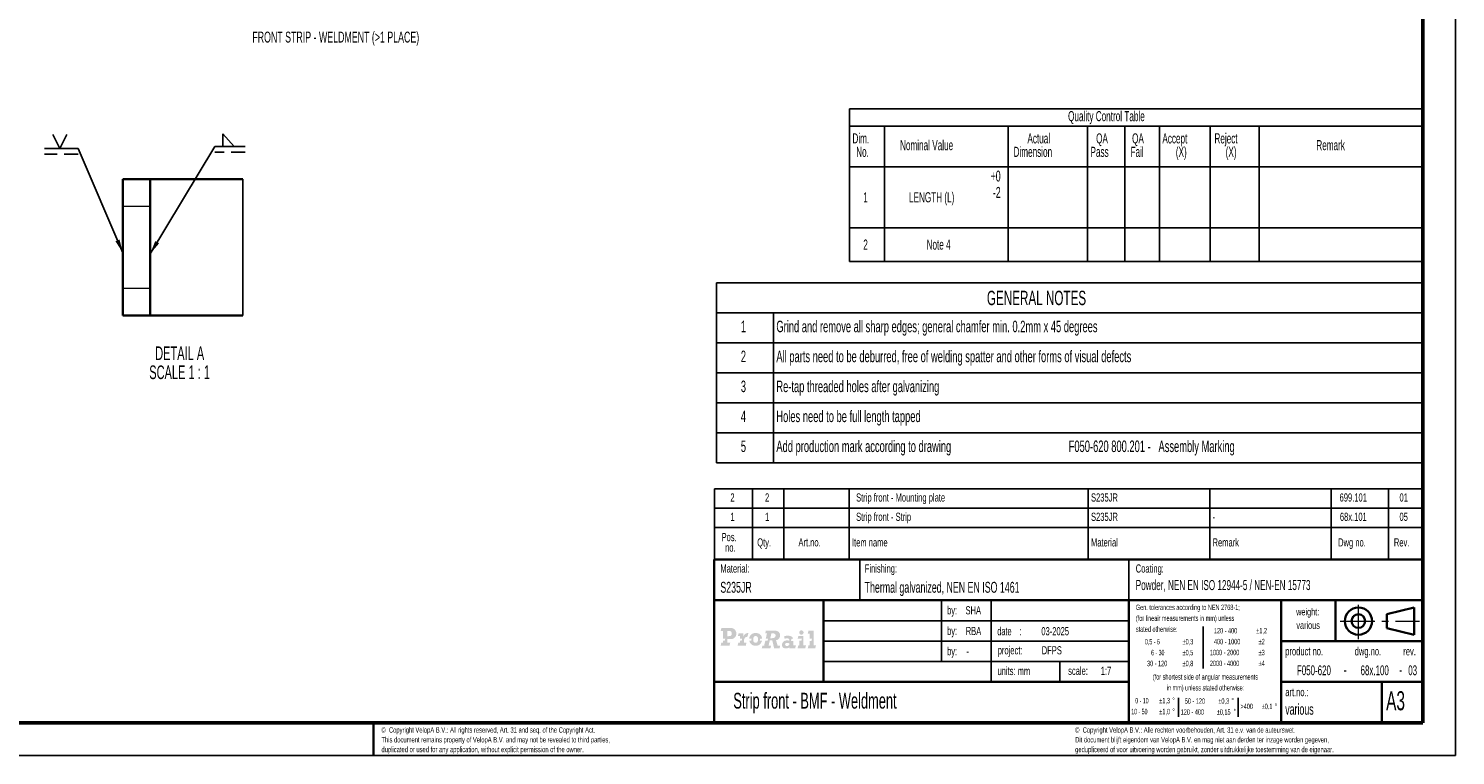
# Model space of a CAD drawing. Header units: millimetres. Extents: x 48 to 2827, y 39 to 2041.
# Tile 2 of 3: x 995 to 2827, y 39 to 974. Entities that reach past the tile are written whole.
import ezdxf

# ---------------------------------------------------------------- set-up
doc = ezdxf.new("R2010")
doc.units = ezdxf.units.MM
doc.header["$LTSCALE"] = 7
for name, pattern in [('SLD-Chain', [10.16, 6.35, -1.27, 1.27, -1.27]), ('SLD-Dashed', [3.81, 2.54, -1.27]), ('SLD-Solid', [0])]:
    doc.linetypes.add(name, pattern=pattern)
for name, color, linetype in [('-FORMAT-', 7, 'SLD-Solid'), ('-FORMAT_TEXT-', 7, 'SLD-Solid'), ('-TEXT_FORMAT-', 7, 'SLD-Solid'), ('-WEIGHT-', 7, 'SLD-Solid')]:
    doc.layers.add(name, color=color, linetype=linetype)
doc.styles.add('SLDTEXTSTYLE0', font='TXT', dxfattribs={"width": 0.605})
doc.styles.add('SLDTEXTSTYLE1', font='TXT', dxfattribs={"width": 0.638186})
doc.styles.add('SLDTEXTSTYLE2', font='TXT', dxfattribs={"width": 0.57})
doc.styles.add('SLDTEXTSTYLE3', font='TXT', dxfattribs={"width": 0.575})
doc.styles.add('SLDTEXTSTYLE4', font='TXT', dxfattribs={"width": 0.558333})
doc.dimstyles.new('SLDDIMSTYLE3', dxfattribs={"dimtxt": 0.18, "dimasz": 17.5, "dimexe": 0, "dimexo": 0.0625, "dimgap": 0, "dimtad": 0, "dimtih": 1, "dimtoh": 1, "dimdec": 0, "dimrnd": 1e-09, "dimzin": 0, "dimdsep": 46, "dimtxsty": 'Standard', "dimsah": 1, "dimcen": 0.09, "dimadec": 0, "dimazin": 0, "dimtfac": 17.5, "dimtdec": 0, "dimtofl": 0, "dimtmove": 0, "dimatfit": 3, "dimfxl": 1, "dimfrac": 2, "dimtolj": 1, "dimtzin": 0, "dimarcsym": 0})

# ---------------------------------------------------------------- blocks, each defined once
blk = doc.blocks.new('SW_TABLEANNOTATION_1')
at = {"layer": '-FORMAT-', "color": 0}
for p, q in [((0, 0), (0, -38.5)), ((0, 0), (73.2, 0)), ((73.2, 0), (906.8, 0)), ((906.8, 0), (906.8, -38.5)), ((0, -38.5), (0, -77)), ((0, -38.5), (73.2, -38.5)), ((73.2, -38.5), (73.2, -77)), ((73.2, -38.5), (906.8, -38.5)), ((906.8, -38.5), (906.8, -77)), ((0, -77), (0, -115.5)), ((0, -77), (73.2, -77)), ((73.2, -77), (73.2, -115.5)), ((73.2, -77), (906.8, -77)), ((906.8, -77), (906.8, -115.5)), ((0, -115.5), (0, -154)), ((0, -115.5), (73.2, -115.5)), ((73.2, -115.5), (73.2, -154)), ((73.2, -115.5), (906.8, -115.5)), ((906.8, -115.5), (906.8, -154)), ((0, -154), (0, -192.5)), ((0, -154), (73.2, -154)), ((73.2, -154), (73.2, -192.5)), ((73.2, -154), (906.8, -154)), ((906.8, -154), (906.8, -192.5)), ((0, -192.5), (0, -231)), ((0, -192.5), (73.2, -192.5)), ((73.2, -192.5), (73.2, -231)), ((73.2, -192.5), (906.8, -192.5)), ((906.8, -192.5), (906.8, -231)), ((0, -231), (73.2, -231)), ((73.2, -231), (906.8, -231))]:
    blk.add_line(p, q, dxfattribs=at)
at = {"layer": '-FORMAT-', "color": 0, "attachment_point": 1, "style": 'SLDTEXTSTYLE0'}
for s, insert, char_height in [('GENERAL NOTES', (347.1, -10), 18.521), ('1', (31.1, -48.5), 14.8), ('Grind and remove all sharp edges; general chamfer min. 0.2mm x 45 degrees', (76.7, -48.5), 14.817), ('2', (31.1, -87), 14.8), ('All parts need to be deburred, free of welding spatter and other forms of visual defects', (76.7, -87), 14.817), ('3', (31.1, -125.5), 14.8), ('Re-tap threaded holes after galvanizing', (76.7, -125.5), 14.817), ('4', (31.1, -164), 14.8), ('Holes need to be full length tapped', (76.7, -164), 14.817), ('Add production mark according to drawing', (76.7, -202.5), 14.817), ('F050-620 800.201 -   Assembly Marking', (452.1, -202.5), 14.817), ('5', (31.1, -202.5), 14.8)]:
    blk.add_mtext(s, dxfattribs=dict(at, insert=insert, char_height=char_height))
blk = doc.blocks.new('SW_TABLEANNOTATION_2')
at = {"layer": '-FORMAT-', "color": 0}
for p, q in [((0, 49.7), (0, 24.9)), ((0, 49.7), (49.2, 49.7)), ((49.2, 49.7), (49.2, 24.9)), ((49.2, 49.7), (89.2, 49.7)), ((89.2, 49.7), (89.2, 24.9)), ((89.2, 49.7), (173.2, 49.7)), ((173.2, 49.7), (173.2, 24.9)), ((173.2, 49.7), (480.2, 49.7)), ((480.2, 49.7), (480.2, 24.9)), ((480.2, 49.7), (636.3, 49.7)), ((636.3, 49.7), (636.3, 24.9)), ((636.3, 49.7), (792.1, 49.7)), ((792.1, 49.7), (792.1, 24.9)), ((792.1, 49.7), (865.9, 49.7)), ((865.9, 49.7), (865.9, 24.9)), ((865.9, 49.7), (909.7, 49.7)), ((909.7, 49.7), (909.7, 24.9)), ((0, 24.9), (0, 0)), ((0, 24.9), (49.2, 24.9)), ((49.2, 24.9), (49.2, 0)), ((49.2, 24.9), (89.2, 24.9)), ((89.2, 24.9), (89.2, 0)), ((89.2, 24.9), (173.2, 24.9)), ((173.2, 24.9), (173.2, 0)), ((173.2, 24.9), (480.2, 24.9)), ((480.2, 24.9), (480.2, 0)), ((480.2, 24.9), (636.3, 24.9)), ((636.3, 24.9), (636.3, 0)), ((636.3, 24.9), (792.1, 24.9)), ((792.1, 24.9), (792.1, 0)), ((792.1, 24.9), (865.9, 24.9)), ((865.9, 24.9), (865.9, 0)), ((865.9, 24.9), (909.7, 24.9)), ((909.7, 24.9), (909.7, 0)), ((0, 0), (0, -40.8)), ((0, 0), (49.2, 0)), ((0, 0), (909.7, 0)), ((49.2, 0), (49.2, -40.8)), ((49.2, 0), (89.2, 0)), ((89.2, 0), (89.2, -40.8)), ((89.2, 0), (173.2, 0)), ((173.2, 0), (173.2, -40.8)), ((173.2, 0), (480.2, 0)), ((480.2, 0), (480.2, -40.8)), ((480.2, 0), (636.3, 0)), ((636.3, 0), (636.3, -40.8)), ((636.3, 0), (792.1, 0)), ((792.1, 0), (792.1, -40.8)), ((792.1, 0), (865.9, 0)), ((865.9, 0), (865.9, -40.8)), ((865.9, 0), (909.7, 0)), ((909.7, 0), (909.7, -40.8)), ((0, -40.8), (49.2, -40.8)), ((49.2, -40.8), (89.2, -40.8)), ((89.2, -40.8), (173.2, -40.8)), ((173.2, -40.8), (480.2, -40.8)), ((480.2, -40.8), (636.3, -40.8)), ((636.3, -40.8), (792.1, -40.8)), ((792.1, -40.8), (865.9, -40.8)), ((865.9, -40.8), (909.7, -40.8))]:
    blk.add_line(p, q, dxfattribs=at)
at = {"layer": '-FORMAT-', "color": 0, "char_height": 10.5, "attachment_point": 1, "style": 'SLDTEXTSTYLE0'}
for s, insert in [('2', (20.6, 44)), ('2', (65.1, 44)), ('  Strip front - Mounting plate', (176.7, 44)), ('S235JR', (483.7, 44)), ('699.101', (802.9, 44)), ('01', (879.8, 44)), ('1', (20.6, 19.2)), ('1', (65.1, 19.2)), ('  Strip front - Strip', (176.7, 19.2)), ('S235JR', (483.7, 19.2)), ('68x.101', (803.3, 19.2)), ('05', (879.8, 19.2)), ('-', (639.8, 19.2)), ('Pos.', (9.3, -6.9)), ('Qty.', (55.1, -13.7)), ('Art.no.', (108, -13.7)), ('Item name', (176.7, -13.7)), ('Material', (483.7, -13.7)), ('Remark', (639.8, -13.7)), ('Dwg no.', (801, -13.7)), ('Rev.', (872.6, -13.7)), ('no.', (13.8, -20.4))]:
    blk.add_mtext(s, dxfattribs=dict(at, insert=insert))
blk = doc.blocks.new('SW_TABLEANNOTATION_3')
at = {"layer": '-FORMAT-', "color": 0}
for p, q in [((0, 0), (0, -22.3)), ((0, 0), (44.9, 0)), ((44.9, 0), (203.8, 0)), ((203.8, 0), (305.7, 0)), ((305.7, 0), (353.4, 0)), ((353.4, 0), (398, 0)), ((398, 0), (463.1, 0)), ((463.1, 0), (526.1, 0)), ((526.1, 0), (736.1, 0)), ((736.1, 0), (736.1, -22.3)), ((0, -22.3), (0, -74.6)), ((0, -22.3), (44.9, -22.3)), ((44.9, -22.3), (44.9, -74.6)), ((44.9, -22.3), (203.8, -22.3)), ((203.8, -22.3), (203.8, -74.6)), ((203.8, -22.3), (305.7, -22.3)), ((305.7, -22.3), (305.7, -74.6)), ((305.7, -22.3), (353.4, -22.3)), ((353.4, -22.3), (353.4, -74.6)), ((353.4, -22.3), (398, -22.3)), ((398, -22.3), (398, -74.6)), ((398, -22.3), (463.1, -22.3)), ((463.1, -22.3), (463.1, -74.6)), ((463.1, -22.3), (526.1, -22.3)), ((526.1, -22.3), (526.1, -74.6)), ((526.1, -22.3), (736.1, -22.3)), ((736.1, -22.3), (736.1, -74.6)), ((0, -74.6), (0, -153.1)), ((0, -74.6), (44.9, -74.6)), ((44.9, -74.6), (44.9, -153.1)), ((44.9, -74.6), (203.8, -74.6)), ((203.8, -74.6), (203.8, -153.1)), ((203.8, -74.6), (305.7, -74.6)), ((305.7, -74.6), (305.7, -153.1)), ((305.7, -74.6), (353.4, -74.6)), ((353.4, -74.6), (353.4, -153.1)), ((353.4, -74.6), (398, -74.6)), ((398, -74.6), (398, -153.1)), ((398, -74.6), (463.1, -74.6)), ((463.1, -74.6), (463.1, -153.1)), ((463.1, -74.6), (526.1, -74.6)), ((526.1, -74.6), (526.1, -153.1)), ((526.1, -74.6), (736.1, -74.6)), ((736.1, -74.6), (736.1, -153.1)), ((0, -153.1), (0, -196.3)), ((0, -153.1), (44.9, -153.1)), ((44.9, -153.1), (44.9, -196.3)), ((44.9, -153.1), (203.8, -153.1)), ((203.8, -153.1), (203.8, -196.3)), ((203.8, -153.1), (305.7, -153.1)), ((305.7, -153.1), (305.7, -196.3)), ((305.7, -153.1), (353.4, -153.1)), ((353.4, -153.1), (353.4, -196.3)), ((353.4, -153.1), (398, -153.1)), ((398, -153.1), (398, -196.3)), ((398, -153.1), (463.1, -153.1)), ((463.1, -153.1), (463.1, -196.3)), ((463.1, -153.1), (526.1, -153.1)), ((526.1, -153.1), (526.1, -196.3)), ((526.1, -153.1), (736.1, -153.1)), ((736.1, -153.1), (736.1, -196.3)), ((0, -196.3), (44.9, -196.3)), ((44.9, -196.3), (203.8, -196.3)), ((203.8, -196.3), (305.7, -196.3)), ((305.7, -196.3), (353.4, -196.3)), ((353.4, -196.3), (398, -196.3)), ((398, -196.3), (463.1, -196.3)), ((463.1, -196.3), (526.1, -196.3)), ((526.1, -196.3), (736.1, -196.3))]:
    blk.add_line(p, q, dxfattribs=at)
at = {"layer": '-FORMAT-', "color": 0, "attachment_point": 1, "style": 'SLDTEXTSTYLE0'}
for s, insert, char_height in [('Quality Control Table', (280.6, -3.1), 12.965), ('Dim.', (3.7, -31.7), 12.96), ('Actual', (228.4, -31.7), 12.96), ('QA', (316.6, -31.7), 12.96), ('QA', (362.8, -31.7), 12.96), ('Accept', (401.7, -31.7), 12.96), ('Reject', (468.6, -31.7), 12.96), ('No.', (8.5, -49), 12.96), ('Nominal Value', (64.8, -40.4), 12.965), ('Dimension', (210.6, -49), 12.96), ('Pass', (309.4, -49), 12.96), ('Fail', (360.8, -49), 12.96), ('(X)', (419, -49), 12.96), ('(X)', (483, -49), 12.96), ('Remark', (599.4, -40.4), 12.96), ('1', (17.6, -107.4), 13), ('LENGTH (L)', (76.3, -107.4), 12.96), ('2', (17.6, -168.2), 13), ('Note 4', (98.9, -168.2), 12.96)]:
    blk.add_mtext(s, dxfattribs=dict(at, insert=insert, char_height=char_height))
blk = doc.blocks.new('SW_SYMBOL_WELD_FILL')
at = {"layer": '-FORMAT-', "color": 0}
for p, q in [((700, 0), (700, 6300)), ((700, 6300), (6300, 0)), ((700, 0), (6300, 0))]:
    blk.add_line(p, q, dxfattribs=at)
blk = doc.blocks.new('SW_WELDSYMBOL_0')
at = {"layer": '-FORMAT-', "color": 0}
blk.add_line((39, 0), (0, 0), dxfattribs=at)
at = {"layer": '-FORMAT-', "color": 0, "linetype": 'SLD-Dashed'}
blk.add_line((39, -7), (0, -7), dxfattribs=at)
at = {"layer": '-FORMAT-', "color": 0, "xscale": 0.00257813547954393, "yscale": 0.00257813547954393, "zscale": 0.00257813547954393}
blk.add_blockref('SW_SYMBOL_WELD_FILL', (8.6, 0.3), dxfattribs=at)
blk = doc.blocks.new('SW_SYMBOL_WELD_BUSV')
at = {"layer": '-FORMAT-', "color": 0}
for q in [(0, 7000), (7000, 7000)]:
    blk.add_line((3500, 0), q, dxfattribs=at)
blk = doc.blocks.new('SW_WELDSYMBOL_1')
at = {"layer": '-FORMAT-', "color": 0}
blk.add_line((0, 0), (-43.2, 0), dxfattribs=at)
at = {"layer": '-FORMAT-', "color": 0, "linetype": 'SLD-Dashed'}
blk.add_line((0, -7), (-43.2, -7), dxfattribs=at)
at = {"layer": '-FORMAT-', "color": 0, "xscale": 0.00257813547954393, "yscale": 0.00257813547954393, "zscale": 0.00257813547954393}
blk.add_blockref('SW_SYMBOL_WELD_BUSV', (-32.5, 0.3), dxfattribs=at)
blk = doc.blocks.new('ProRail logo')
h = blk.add_hatch(color=7)
h.paths.add_polyline_path([(3.09, 5.63), (0.12, 5.63), (-0.12, 4.67), (0.64, 4.67), (0.64, 2.16), (1.34, 2.16), (1.19, 1.49), (1.18, 1.49), (1.18, 1.49), (0.64, 1.49), (0.64, 0.92), (0.11, 0.92), (-0.12, -0.03), (2.73, -0.03), (2.96, 0.92), (2.06, 0.92), (2.06, 2.03), (2.97, 2.03), (3.23, 2.04), (3.46, 2.07), (3.68, 2.12), (3.88, 2.19), (4.05, 2.27), (4.21, 2.37), (4.36, 2.48), (4.48, 2.61), (4.59, 2.74), (4.68, 2.88), (4.76, 3.03), (4.82, 3.19), (4.87, 3.34), (4.9, 3.5), (4.92, 3.67), (4.93, 3.83), (4.92, 4), (4.89, 4.16), (4.86, 4.33), (4.8, 4.49), (4.74, 4.64), (4.66, 4.79), (4.56, 4.93), (4.45, 5.07), (4.33, 5.19), (4.19, 5.3), (4.04, 5.39), (3.88, 5.47), (3.7, 5.54), (3.51, 5.59), (3.31, 5.62)])
h.paths.add_polyline_path([(2.46, 2.98), (2.06, 2.98), (2.06, 4.67), (2.62, 4.67), (2.71, 4.67), (2.8, 4.66), (2.88, 4.64), (2.95, 4.61), (3.03, 4.58), (3.09, 4.54), (3.16, 4.49), (3.22, 4.44), (3.27, 4.38), (3.31, 4.32), (3.35, 4.25), (3.39, 4.17), (3.41, 4.09), (3.43, 4.01), (3.45, 3.92), (3.45, 3.82), (3.45, 3.72), (3.44, 3.62), (3.42, 3.53), (3.39, 3.45), (3.36, 3.38), (3.32, 3.31), (3.27, 3.25), (3.21, 3.19), (3.15, 3.14), (3.07, 3.1), (2.99, 3.07), (2.9, 3.04), (2.81, 3.01), (2.7, 3), (2.59, 2.99)], flags=16)
h.paths.add_polyline_path([(8.61, 3.96), (8.48, 3.96), (8.37, 3.95), (8.26, 3.93), (8.15, 3.9), (8.04, 3.86), (7.94, 3.81), (7.85, 3.75), (7.76, 3.69), (7.68, 3.62), (7.6, 3.54), (7.52, 3.45), (7.45, 3.36), (7.39, 3.26), (7.33, 3.15), (7.28, 3.03), (7.23, 2.9), (7.21, 2.9), (7.21, 3.9), (5.64, 3.9), (5.42, 2.99), (6.07, 2.99), (6.07, 2.16), (6.8, 2.16), (6.64, 1.49), (6.64, 1.49), (6.07, 1.49), (6.07, 0.87), (5.56, 0.87), (5.34, -0.04), (7.98, -0.04), (8.19, 0.87), (7.35, 0.87), (7.35, 1.28), (7.35, 1.44), (7.36, 1.58), (7.39, 1.72), (7.42, 1.86), (7.46, 1.99), (7.51, 2.11), (7.57, 2.22), (7.63, 2.33), (7.7, 2.43), (7.78, 2.51), (7.86, 2.59), (7.95, 2.65), (8.05, 2.7), (8.15, 2.74), (8.25, 2.76), (8.36, 2.77), (8.48, 2.77), (8.81, 3.96)])
h.paths.add_polyline_path([(12.62, 2.17), (13.21, 2.17), (13.18, 2.39), (13.14, 2.6), (13.08, 2.79), (13, 2.97), (12.91, 3.13), (12.81, 3.28), (12.69, 3.42), (12.55, 3.54), (12.41, 3.65), (12.25, 3.75), (12.09, 3.82), (11.91, 3.89), (11.73, 3.94), (11.54, 3.98), (11.34, 4), (11.14, 4), (10.95, 4), (10.76, 3.98), (10.57, 3.94), (10.4, 3.9), (10.22, 3.83), (10.06, 3.76), (9.9, 3.67), (9.75, 3.56), (9.62, 3.44), (9.5, 3.3), (9.39, 3.15), (9.29, 2.99), (9.21, 2.81), (9.14, 2.61), (9.1, 2.4), (9.08, 2.17), (9.84, 2.17), (9.68, 1.5), (9.12, 1.5), (9.16, 1.31), (9.22, 1.14), (9.29, 0.98), (9.38, 0.82), (9.47, 0.68), (9.58, 0.54), (9.7, 0.42), (9.82, 0.31), (9.96, 0.21), (10.11, 0.12), (10.26, 0.05), (10.42, -0.01), (10.59, -0.06), (10.77, -0.1), (10.95, -0.12), (11.14, -0.13), (11.33, -0.12), (11.52, -0.09), (11.7, -0.06), (11.87, -0.01), (12.04, 0.06), (12.19, 0.14), (12.34, 0.22), (12.47, 0.33), (12.6, 0.44), (12.72, 0.56), (12.82, 0.7), (12.91, 0.84), (12.99, 0.99), (13.06, 1.15), (13.12, 1.32), (13.16, 1.5), (12.46, 1.5)])
h.paths.add_polyline_path([(11.14, 0.85), (11.05, 0.85), (10.96, 0.87), (10.88, 0.89), (10.81, 0.92), (10.74, 0.96), (10.68, 1.01), (10.62, 1.07), (10.57, 1.13), (10.52, 1.21), (10.48, 1.29), (10.44, 1.38), (10.42, 1.47), (10.39, 1.57), (10.38, 1.68), (10.37, 1.8), (10.36, 1.92), (10.37, 2.05), (10.38, 2.17), (10.39, 2.28), (10.41, 2.39), (10.44, 2.49), (10.48, 2.58), (10.52, 2.66), (10.56, 2.74), (10.61, 2.81), (10.67, 2.86), (10.74, 2.91), (10.8, 2.95), (10.88, 2.99), (10.96, 3.01), (11.04, 3.02), (11.14, 3.03), (11.23, 3.02), (11.31, 3.01), (11.39, 2.99), (11.47, 2.95), (11.54, 2.91), (11.6, 2.86), (11.67, 2.81), (11.72, 2.74), (11.77, 2.67), (11.81, 2.59), (11.84, 2.5), (11.87, 2.4), (11.89, 2.3), (11.91, 2.19), (11.92, 2.07), (11.92, 1.94), (11.92, 1.82), (11.91, 1.7), (11.89, 1.59), (11.87, 1.48), (11.84, 1.38), (11.81, 1.29), (11.77, 1.21), (11.72, 1.14), (11.67, 1.07), (11.6, 1.01), (11.54, 0.96), (11.47, 0.92), (11.39, 0.89), (11.31, 0.87), (11.23, 0.85)], flags=16)
h.paths.add_polyline_path([(18.19, -0.03), (17.7, 1.69), (17.87, 1.72), (18.03, 1.76), (18.17, 1.82), (18.3, 1.89), (18.42, 1.97), (18.53, 2.06), (18.62, 2.16), (18.7, 2.27), (18.78, 2.38), (18.84, 2.5), (18.89, 2.62), (18.93, 2.74), (18.96, 2.86), (18.99, 2.98), (19, 3.1), (19.01, 3.22), (19, 3.35), (18.98, 3.48), (18.96, 3.61), (18.92, 3.75), (18.86, 3.88), (18.8, 4), (18.72, 4.13), (18.63, 4.24), (18.53, 4.35), (18.41, 4.45), (18.27, 4.53), (18.12, 4.61), (17.95, 4.67), (17.77, 4.71), (17.57, 4.74), (17.36, 4.75), (14.42, 4.75), (14.22, 3.87), (14.78, 3.87), (14.39, 2.17), (15.14, 2.17), (14.98, 1.5), (14.24, 1.5), (13.88, -0.03), (13.32, -0.03), (13.11, -0.91), (15.91, -0.91), (16.13, -0.03), (15.31, -0.03), (15.69, 1.61), (16.48, 1.61), (17.1, -0.91), (18.84, -0.91), (19.05, -0.03)])
h.paths.add_polyline_path([(16.46, 2.33), (15.85, 2.33), (16.21, 3.87), (16.86, 3.87), (16.93, 3.86), (17, 3.86), (17.07, 3.84), (17.13, 3.83), (17.19, 3.8), (17.25, 3.78), (17.3, 3.74), (17.35, 3.71), (17.39, 3.66), (17.43, 3.62), (17.46, 3.56), (17.48, 3.5), (17.51, 3.44), (17.52, 3.37), (17.53, 3.3), (17.54, 3.22), (17.53, 3.1), (17.51, 3), (17.49, 2.89), (17.45, 2.8), (17.4, 2.72), (17.35, 2.65), (17.28, 2.58), (17.21, 2.53), (17.14, 2.48), (17.05, 2.44), (16.97, 2.41), (16.87, 2.38), (16.77, 2.36), (16.67, 2.34), (16.57, 2.34)], flags=16)
h.paths.add_polyline_path([(23.21, 2.16), (23.17, 2.28), (23.12, 2.4), (23.06, 2.5), (23, 2.59), (22.92, 2.68), (22.84, 2.76), (22.74, 2.83), (22.63, 2.89), (22.52, 2.95), (22.39, 2.99), (22.26, 3.03), (22.11, 3.07), (21.96, 3.09), (21.79, 3.11), (21.61, 3.12), (21.42, 3.12), (21.34, 3.12), (21.26, 3.12), (21.18, 3.12), (21.1, 3.11), (21.03, 3.1), (20.95, 3.1), (20.88, 3.09), (20.81, 3.08), (20.74, 3.06), (20.67, 3.05), (20.61, 3.04), (20.54, 3.02), (20.48, 3), (20.42, 2.98), (20.36, 2.96), (20.3, 2.94), (20.44, 2.35), (20.52, 2.05), (20.56, 2.08), (20.61, 2.11), (20.65, 2.14), (20.69, 2.16), (20.73, 2.19), (20.78, 2.21), (20.82, 2.23), (20.86, 2.25), (20.91, 2.27), (20.95, 2.28), (21, 2.29), (21.04, 2.3), (21.09, 2.31), (21.14, 2.32), (21.19, 2.32), (21.25, 2.32), (21.33, 2.32), (21.41, 2.31), (21.48, 2.29), (21.55, 2.27), (21.62, 2.24), (21.68, 2.21), (21.74, 2.17), (21.79, 2.13), (21.84, 2.08), (21.88, 2.03), (21.91, 1.97), (21.94, 1.91), (21.97, 1.85), (21.98, 1.78), (21.99, 1.71), (22, 1.63), (21.99, 1.5), (21.92, 1.52), (21.85, 1.54), (21.79, 1.55), (21.74, 1.56), (21.69, 1.58), (21.64, 1.58), (21.59, 1.59), (21.55, 1.6), (21.5, 1.6), (21.46, 1.61), (21.41, 1.61), (21.36, 1.61), (21.3, 1.61), (21.24, 1.61), (21.18, 1.61), (21.11, 1.6), (20.93, 1.59), (20.77, 1.56), (20.62, 1.52), (20.47, 1.47), (20.34, 1.4), (20.22, 1.32), (20.11, 1.24), (20.01, 1.14), (19.92, 1.04), (19.84, 0.93), (19.77, 0.81), (19.72, 0.68), (19.67, 0.55), (19.64, 0.42), (19.62, 0.28), (19.62, 0.14), (19.62, 0.01), (19.64, -0.11), (19.67, -0.23), (19.7, -0.33), (19.75, -0.43), (19.81, -0.52), (19.88, -0.61), (19.96, -0.68), (20.05, -0.75), (20.15, -0.81), (20.26, -0.86), (20.38, -0.9), (20.5, -0.93), (20.64, -0.95), (20.78, -0.97), (20.93, -0.97), (21, -0.97), (21.07, -0.97), (21.14, -0.96), (21.21, -0.95), (21.27, -0.94), (21.34, -0.92), (21.41, -0.91), (21.47, -0.89), (21.54, -0.86), (21.6, -0.83), (21.66, -0.8), (21.73, -0.77), (21.8, -0.73), (21.86, -0.69), (21.93, -0.65), (22, -0.6), (22, -0.91), (23.87, -0.91), (24.08, 0), (23.27, 0), (23.27, 1.48), (22.53, 1.48), (22.7, 2.16)])
h.paths.add_polyline_path([(22, 0.22), (21.94, 0.17), (21.88, 0.12), (21.82, 0.07), (21.77, 0.03), (21.72, -0.01), (21.67, -0.04), (21.62, -0.07), (21.58, -0.1), (21.53, -0.12), (21.48, -0.14), (21.44, -0.15), (21.4, -0.17), (21.35, -0.18), (21.31, -0.18), (21.26, -0.19), (21.22, -0.19), (21.15, -0.18), (21.09, -0.18), (21.03, -0.16), (20.98, -0.15), (20.92, -0.13), (20.88, -0.1), (20.83, -0.07), (20.79, -0.04), (20.75, 0), (20.72, 0.04), (20.69, 0.08), (20.66, 0.13), (20.65, 0.18), (20.63, 0.23), (20.62, 0.28), (20.62, 0.34), (20.62, 0.39), (20.63, 0.44), (20.65, 0.49), (20.67, 0.53), (20.69, 0.58), (20.72, 0.62), (20.76, 0.66), (20.8, 0.69), (20.84, 0.72), (20.89, 0.75), (20.94, 0.77), (21, 0.79), (21.06, 0.81), (21.13, 0.82), (21.2, 0.83), (21.27, 0.83), (21.31, 0.83), (21.35, 0.83), (21.38, 0.83), (21.42, 0.82), (21.46, 0.82), (21.51, 0.81), (21.55, 0.81), (21.59, 0.8), (21.64, 0.78), (21.68, 0.77), (21.73, 0.75), (21.78, 0.73), (21.83, 0.71), (21.89, 0.68), (21.94, 0.65), (22, 0.61)], flags=16)
h.paths.add_polyline_path([(25.87, 3.47), (25.94, 3.47), (26, 3.48), (26.07, 3.5), (26.13, 3.52), (26.2, 3.55), (26.25, 3.59), (26.31, 3.63), (26.35, 3.67), (26.4, 3.72), (26.44, 3.78), (26.47, 3.83), (26.5, 3.89), (26.53, 3.96), (26.54, 4.02), (26.55, 4.09), (26.56, 4.16), (26.55, 4.24), (26.54, 4.3), (26.53, 4.37), (26.5, 4.43), (26.47, 4.49), (26.44, 4.55), (26.4, 4.6), (26.35, 4.65), (26.31, 4.69), (26.25, 4.73), (26.2, 4.77), (26.13, 4.79), (26.07, 4.82), (26, 4.83), (25.94, 4.84), (25.87, 4.85), (25.79, 4.84), (25.73, 4.83), (25.66, 4.82), (25.6, 4.79), (25.54, 4.77), (25.48, 4.73), (25.43, 4.69), (25.38, 4.65), (25.34, 4.6), (25.3, 4.55), (25.26, 4.49), (25.24, 4.43), (25.21, 4.37), (25.2, 4.3), (25.19, 4.24), (25.18, 4.16), (25.19, 4.09), (25.2, 4.02), (25.21, 3.96), (25.24, 3.89), (25.26, 3.83), (25.3, 3.78), (25.34, 3.72), (25.38, 3.67), (25.43, 3.63), (25.48, 3.59), (25.54, 3.55), (25.6, 3.52), (25.66, 3.5), (25.73, 3.48), (25.79, 3.47)])
h.paths.add_polyline_path([(26.49, 0), (26.49, 3.04), (24.87, 3.04), (24.67, 2.16), (26.01, 2.16), (25.85, 1.49), (25.22, 1.49), (25.22, 0), (24.87, 0), (24.65, -0.91), (27.12, -0.91), (27.32, 0)])
h.paths.add_polyline_path([(29.79, 0), (29.79, 4.71), (28.13, 4.71), (27.92, 3.84), (28.51, 3.84), (28.51, 2.16), (29.27, 2.16), (29.1, 1.48), (28.51, 1.48), (28.51, 0), (28.12, 0), (27.92, -0.91), (30.34, -0.91), (30.56, 0)])
blk = doc.blocks.new('A$C4c5475e6')
blk.add_blockref('ProRail logo', (-30.23, 0.72))

msp = doc.modelspace()

# ---------------------------------------------------------------- linework, layer by layer
at = {"layer": '-FORMAT-', "lineweight": 25}
for p, q in [((2827.2, 39.49), (2827.2, 2041.49)), ((2062.51, 238.99), (2062.51, 291.49)), ((2407.58, 238.99), (2407.58, 291.49)), ((2230.79, 133.99), (2230.79, 238.99)), ((2015.82, 212.74), (2407.58, 212.74)), ((2015.82, 186.49), (2407.58, 186.49)), ((2015.82, 160.24), (2407.58, 160.24)), ((2319.19, 133.99), (2319.19, 160.24)), ((48.2, 39.49), (2827.2, 39.49))]:
    msp.add_line(p, q, dxfattribs=at)
at = {"layer": '-FORMAT-', "lineweight": 50}
for p, q in [((2785.2, 81.49), (2785.2, 1999.49)), ((90.2, 81.49), (2785.2, 81.49))]:
    msp.add_line(p, q, dxfattribs=at)
at = {"layer": '-FORMAT-', "lineweight": 35}
for p, q in [((1875.2, 291.49), (2785.2, 291.49)), ((1875.2, 291.49), (1875.2, 81.49)), ((1875.2, 238.99), (2785.2, 238.99)), ((2015.82, 238.99), (2015.82, 133.99)), ((2407.58, 81.49), (2407.58, 238.99)), ((2603.2, 238.99), (2603.2, 81.49)), ((2673.2, 186.49), (2673.2, 238.99)), ((2774.25, 229.72), (2739.25, 220.97)), ((2739.25, 202.98), (2739.25, 220.97)), ((2774.25, 229.72), (2774.25, 194.72)), ((2739.25, 202.98), (2774.25, 194.72)), ((2603.2, 186.49), (2785.2, 186.49)), ((1875.2, 133.99), (2407.58, 133.99)), ((2603.2, 133.99), (2785.2, 133.99)), ((2732.7, 133.99), (2732.7, 81.49)), ((1437.7, 81.49), (1437.7, 39.49))]:
    msp.add_line(p, q, dxfattribs=at)
at = {"layer": '-FORMAT-'}
for p, q in [((2167.42, 238.99), (2167.42, 160.24)), ((2503.35, 205.43), (2503.35, 151.36)), ((2471.35, 113.74), (2471.35, 89.06)), ((2548.12, 113.74), (2548.12, 89.06))]:
    msp.add_line(p, q, dxfattribs=at)
at = {"layer": '-FORMAT-', "linetype": 'SLD-Chain', "lineweight": 18}
for p, q in [((2702.54, 188.81), (2702.54, 235.63)), ((2679.1, 212.22), (2780.9, 212.22))]:
    msp.add_line(p, q, dxfattribs=at)
at = {"layer": '-FORMAT-', "lineweight": 35}
for radius in [17.5, 8.75]:
    msp.add_circle((2702.54, 212.22), radius, dxfattribs=at)
at = {"color": 7, "linetype": 'SLD-Solid', "lineweight": 35}
for p, q in [((1116, 780.07), (1151, 780.07)), ((1116, 745.07), (1116, 780.07)), ((1270.13, 780.07), (1151, 780.07)), ((1151, 780.07), (1151, 745.07)), ((1116, 745.07), (1116, 640.07)), ((1151, 745.07), (1151, 640.07)), ((1116, 605.07), (1116, 640.07)), ((1151, 640.07), (1151, 605.07)), ((1151, 605.07), (1116, 605.07)), ((1270.13, 605.07), (1151, 605.07))]:
    msp.add_line(p, q, dxfattribs=at)
at = {"color": 7, "linetype": 'SLD-Solid', "lineweight": 25}
msp.add_line((1270.13, 605.07), (1270.13, 780.07), dxfattribs=at)
at = {"color": 8, "linetype": 'SLD-Solid', "lineweight": 18}
for p, q in [((1151, 745.07), (1116, 745.07)), ((1116, 640.07), (1151, 640.07))]:
    msp.add_line(p, q, dxfattribs=at)

# ---------------------------------------------------------------- block references
at = {"layer": '-FORMAT-'}
for name, p in [('SW_TABLEANNOTATION_3', (2049.14, 870.78)), ('SW_TABLEANNOTATION_1', (1878.44, 646.79)), ('SW_TABLEANNOTATION_2', (1875.51, 332.32))]:
    msp.add_blockref(name, p, dxfattribs=at)
at = {"layer": '-FORMAT-', "color": 7}
for name, p in [('SW_WELDSYMBOL_1', (1058.4, 819.44)), ('SW_WELDSYMBOL_0', (1233.88, 821.97))]:
    msp.add_blockref(name, p, dxfattribs=at)
at = {"xscale": 3.990168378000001, "yscale": 3.990168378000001, "zscale": 3.990168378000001}
msp.add_blockref('A$C4c5475e6', (2004.73, 178.06), dxfattribs=at)

# ---------------------------------------------------------------- texts
at = {"layer": '-FORMAT-', "color": 7, "char_height": 14, "style": 'SLDTEXTSTYLE0'}
for s, insert, attachment_point in [('FRONT STRIP - WELDMENT (>1 PLACE)', (1389.35, 969.78), 2), ('+0', (2243.16, 791.14), 3), ('-2', (2243.19, 770.14), 3)]:
    msp.add_mtext(s, dxfattribs=dict(at, insert=insert, attachment_point=attachment_point))
at = {"layer": '-FORMAT-', "char_height": 17.5, "attachment_point": 2, "style": 'SLDTEXTSTYLE0'}
for s, insert in [('DETAIL A', (1188.94, 565.25)), ('SCALE 1 : 1', (1188.81, 540.75))]:
    msp.add_mtext(s, dxfattribs=dict(at, insert=insert))
at = {"layer": '-FORMAT_TEXT-', "char_height": 7, "attachment_point": 1, "style": 'SLDTEXTSTYLE1'}
for s, insert in [('©  Copyright VelopA B.V.: All rights reserved, Art. 31 and seq. of the Copyright Act.', (1448.02, 75.79)), ('©  Copyright VelopA B.V.: Alle rechten voorbehouden, Art. 31 e.v. van de auteurswet.', (2338.83, 75.78)), ('This document remains property of VelopA B.V. and may not be revealed to third parties,', (1448.02, 63.24)), ('Dit document blijft eigendom van VelopA B.V. en mag niet aan derden ter inzage worden gegeven,', (2338.83, 63.24)), ('duplicated or used for any application, without explicit permission of the owner.', (1448.02, 50.7)), ('gedupliceerd of voor uitvoering worden gebruikt, zonder uitdrukkelijke toestemming van de eigenaar.', (2338.83, 50.69))]:
    msp.add_mtext(s, dxfattribs=dict(at, insert=insert))
at = {"layer": '-TEXT_FORMAT-'}
for s, insert, char_height, attachment_point, style in [('Material:', (1883.22, 285.07), 10.5, 1, 'SLDTEXTSTYLE0'), ('Finishing:', (2068.65, 285.07), 10.5, 1, 'SLDTEXTSTYLE0'), ('Coating:', (2416.61, 285.07), 10.5, 1, 'SLDTEXTSTYLE0'), ('S235JR', (1883.22, 262.66), 14, 1, 'SLDTEXTSTYLE0'), ('Thermal galvanized, NEN EN ISO 1461', (2068.5, 262.66), 14, 1, 'SLDTEXTSTYLE0'), ('Powder, NEN EN ISO 12944-5 / NEN-EN 15773', (2416.61, 265.04), 12.9646, 1, 'SLDTEXTSTYLE0'), ('by:', (2174.41, 231.35), 10.5, 1, 'SLDTEXTSTYLE0'), ('SHA', (2198.04, 231.35), 10.5, 1, 'SLDTEXTSTYLE0'), ('Gen. tolerances according to NEN 2768-1;', (2416.82, 233.4), 7, 1, 'SLDTEXTSTYLE0'), ('(for lineair measurements in mm) unless', (2416.82, 219.4), 7, 1, 'SLDTEXTSTYLE0'), ('by:', (2174.41, 204.88), 10.5, 1, 'SLDTEXTSTYLE0'), ('RBA', (2198.31, 204.71), 10.5, 1, 'SLDTEXTSTYLE0'), ('date    :', (2238.91, 204.46), 10.5, 1, 'SLDTEXTSTYLE4'), ('03-2025', (2295.42, 204.46), 10.5, 1, 'SLDTEXTSTYLE0'), ('stated otherwise:', (2416.82, 205.4), 7, 1, 'SLDTEXTSTYLE0'), ('120 - 400', (2517.08, 203.38), 7, 1, 'SLDTEXTSTYLE0'), ('±1,2', (2578.32, 203.38), 7, 2, 'SLDTEXTSTYLE0'), ('0,5 - 6', (2428.51, 189.26), 7, 1, 'SLDTEXTSTYLE3'), ('±0,3', (2483.64, 189.26), 7, 2, 'SLDTEXTSTYLE0'), ('400 - 1000', (2517.08, 189.38), 7, 1, 'SLDTEXTSTYLE0'), ('±2', (2578.39, 189.38), 7, 2, 'SLDTEXTSTYLE0'), ('by:', (2174.41, 178.82), 10.5, 1, 'SLDTEXTSTYLE0'), ('-', (2199.19, 178.65), 10.5, 1, 'SLDTEXTSTYLE0'), ('project:', (2239.41, 179.92), 10.5, 1, 'SLDTEXTSTYLE0'), ('DFPS', (2295.92, 179.92), 10.5, 1, 'SLDTEXTSTYLE0'), ('6 - 30', (2436.39, 175.26), 7, 1, 'SLDTEXTSTYLE2'), ('±0,5', (2483.64, 175.26), 7, 2, 'SLDTEXTSTYLE0'), ('1000 - 2000', (2511.83, 175.38), 7, 1, 'SLDTEXTSTYLE0'), ('±3', (2578.39, 175.38), 7, 2, 'SLDTEXTSTYLE0'), ('product no.', (2608.61, 178.64), 10.5, 1, 'SLDTEXTSTYLE0'), ('dwg.no.', (2697.83, 178.62), 10.5, 1, 'SLDTEXTSTYLE0'), ('rev.', (2760.22, 178.62), 10.5, 1, 'SLDTEXTSTYLE0'), ('units: mm', (2239.17, 153.32), 10.5, 1, 'SLDTEXTSTYLE0'), ('scale:', (2329.83, 153.53), 10.5, 1, 'SLDTEXTSTYLE0'), ('1:7', (2371.68, 153.53), 10.5, 1, 'SLDTEXTSTYLE0'), ('30 - 120', (2431.14, 161.26), 7, 1, 'SLDTEXTSTYLE0'), ('±0,8', (2483.64, 161.26), 7, 2, 'SLDTEXTSTYLE0'), ('2000 - 4000', (2511.83, 161.38), 7, 1, 'SLDTEXTSTYLE0'), ('±4', (2578.39, 161.38), 7, 2, 'SLDTEXTSTYLE0'), ('F050-620', (2645.45, 155.27), 12.6, 2, 'SLDTEXTSTYLE0'), ('-', (2683.64, 156.63), 14, 1, 'SLDTEXTSTYLE0'), ('68x.100', (2723.5, 155.27), 12.6, 2, 'SLDTEXTSTYLE0'), ('-', (2754.98, 156.63), 14, 1, 'SLDTEXTSTYLE0'), ('03', (2772.26, 155.27), 12.6, 2, 'SLDTEXTSTYLE0'), ('(for shortest side of angular measurements', (2506.1, 144.02), 7, 2, 'SLDTEXTSTYLE0'), ('in mm) unless stated otherwise:', (2506.2, 130.02), 7, 2, 'SLDTEXTSTYLE0'), ('  Strip front - BMF - Weldment', (1890.69, 120.09), 20.3729, 1, 'SLDTEXTSTYLE0'), ('0 - 10', (2416.04, 113.45), 7, 1, 'SLDTEXTSTYLE2'), ('±1,3', (2453.76, 113.51), 7, 2, 'SLDTEXTSTYLE0'), ('°', (2465.19, 113.98), 7.41, 2, 'SLDTEXTSTYLE0'), ('50 - 120', (2479.64, 112.91), 7, 1, 'SLDTEXTSTYLE0'), ('±0,3', (2529.62, 112.97), 7, 2, 'SLDTEXTSTYLE0'), ('°', (2541.05, 113.44), 7.41, 2, 'SLDTEXTSTYLE0'), ('art.no.:', (2608.61, 126.21), 10.5, 1, 'SLDTEXTSTYLE0'), ('A3', (2738.15, 122.1), 24.5, 1, 'SLDTEXTSTYLE0'), ('10 - 50', (2410.79, 99.45), 7, 1, 'SLDTEXTSTYLE3'), ('±1,0', (2453.76, 99.45), 7, 2, 'SLDTEXTSTYLE0'), ('°', (2465.19, 99.92), 7.41, 2, 'SLDTEXTSTYLE0'), ('120 - 400', (2474.39, 98.91), 7, 1, 'SLDTEXTSTYLE0'), ('±0,15', (2529.57, 98.91), 7, 2, 'SLDTEXTSTYLE0'), ('°', (2543.72, 99.38), 7.41, 2, 'SLDTEXTSTYLE0'), ('>400', (2551.15, 106.07), 7, 1, 'SLDTEXTSTYLE0'), ('±0,1', (2585.26, 106.07), 7, 2, 'SLDTEXTSTYLE0'), ('°', (2596.69, 106.53), 7.41, 2, 'SLDTEXTSTYLE0'), ('various', (2608.61, 105.89), 14, 1, 'SLDTEXTSTYLE0')]:
    msp.add_mtext(s, dxfattribs=dict(at, insert=insert, char_height=char_height, attachment_point=attachment_point, style=style))
at = {"layer": '-WEIGHT-', "char_height": 9.26, "attachment_point": 2, "style": 'SLDTEXTSTYLE0'}
for s, insert in [('weight:', (2637.45, 228.74)), ('various', (2637.98, 211.46))]:
    msp.add_mtext(s, dxfattribs=dict(at, insert=insert))

# ---------------------------------------------------------------- leaders
at = {"layer": '-FORMAT-', "color": 7}
for points in [[(1116, 685.39), (1058.4, 819.44)], [(1151, 684.16), (1233.88, 821.97)]]:
    msp.add_leader(points, dimstyle='SLDDIMSTYLE3', dxfattribs=at)

doc.saveas('drawing.dxf')
